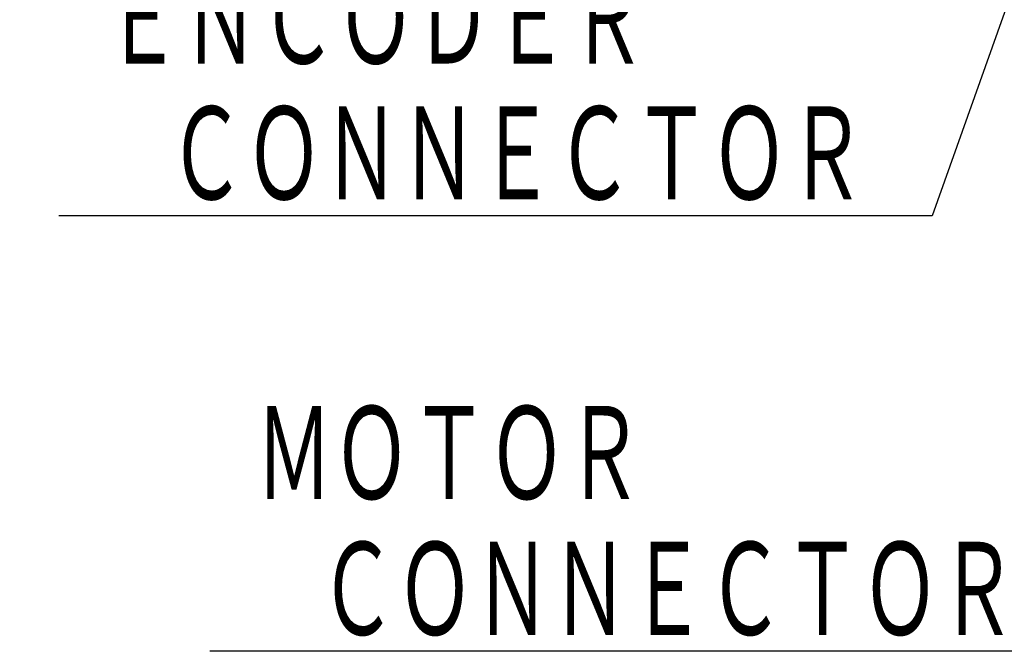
# Model space of a CAD drawing. Header units: millimetres. Extents: x 0 to 1300, y 0 to 891.
# Tile 42 of 141: x 215 to 313, y 450 to 512. Entities that reach past the tile are written whole.
import ezdxf

# ---------------------------------------------------------------- set-up
doc = ezdxf.new("R2010")
doc.units = ezdxf.units.MM
doc.header["$LTSCALE"] = 0.547069
doc.layers.add('NoLayerName_001', color=7, linetype='Continuous')
doc.styles.get("Standard").update_dxf_attribs({"font": 'txt', "bigfont": 'extfont2'})
doc.dimstyles.get("Standard").update_dxf_attribs({"dimtxt": 2.5, "dimasz": 2.5, "dimexe": 1, "dimexo": 1, "dimtad": 1, "dimdec": 3, "dimzin": 0, "dimdsep": 46, "dimtxsty": 'Standard', "dimcen": 2.5, "dimadec": 3, "dimazin": 0, "dimtfac": 0.75, "dimtdec": 3, "dimtmove": 0, "dimatfit": 3, "dimfxl": 1, "dimarcsym": 0})

msp = doc.modelspace()

# ---------------------------------------------------------------- texts
at = {"layer": 'NoLayerName_001', "color": 3, "lineweight": 13, "char_height": 10.5, "attachment_point": 7}
for s, insert in [('\\A1;\\W0.6667;ＥＮＣＯＤＥＲ', (223.65, 507.1224)), ('\\A1;\\W0.6667;ＭＯＴＯＲ', (238.65, 463.8437))]:
    msp.add_mtext(s, dxfattribs=dict(at, insert=insert))
at = {"layer": 'NoLayerName_001', "color": 3, "linetype": 'Continuous', "lineweight": 13, "char_height": 10.5, "attachment_point": 9, "line_spacing_factor": 0.6}
for insert in [(299.25, 493.6224), (314.25, 450.3437)]:
    msp.add_mtext('\\A1;\\W0.6667;ＣＯＮＮＥＣＴＯＲ', dxfattribs=dict(at, insert=insert))

# ---------------------------------------------------------------- leaders
at = {"layer": 'NoLayerName_001', "color": 3, "linetype": 'Continuous', "lineweight": 13, "annotation_type": 0, "has_hookline": 1, "hookline_direction": 1, "text_width": 80.105}
for points in [[(329.45, 559.5913), (305.875, 492.9974), (299.875, 492.9974)], [(352, 472.5412), (320.875, 449.7187), (314.875, 449.7187)]]:
    msp.add_leader(points, dimstyle='Standard', override={"dimtxt": 10.5, "dimasz": 6, "dimldrblk": 'OPEN30'}, dxfattribs=at)

doc.saveas('drawing.dxf')
